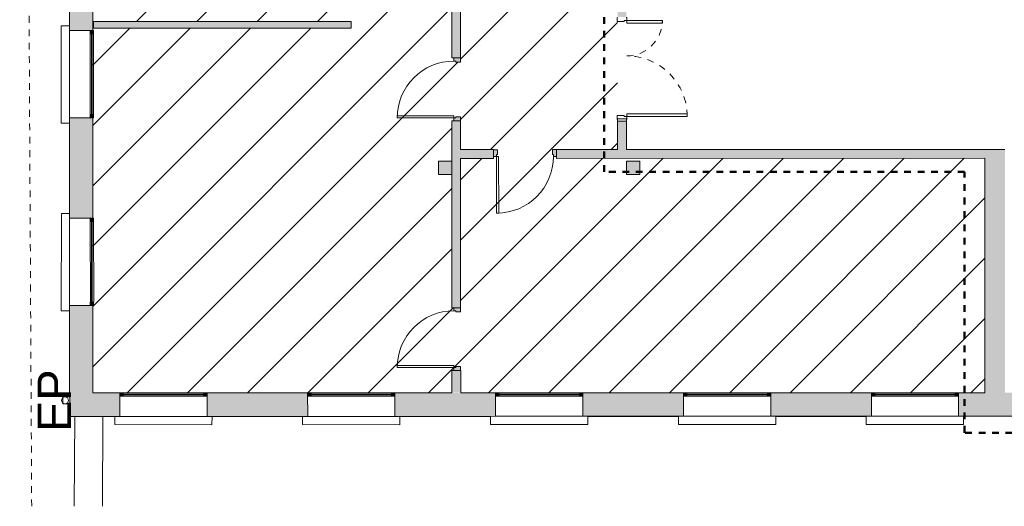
# Model space of a CAD drawing. Header units: metres. Extents: x 82 to 222, y -4 to 154.
# Tile 179 of 214: x 156 to 171, y 101 to 108. Entities that reach past the tile are written whole.
import ezdxf

# ---------------------------------------------------------------- set-up
doc = ezdxf.new("R2010")
doc.units = ezdxf.units.M
for name, pattern in [('Caché', [0.003, 0.002, -0.001]), ('Centre', [0.0125, 0.0025, -0.001875, 0.00625, -0.001875]), ('Tiret', [0.0025, 0.00125, -0.00125]), ('Tiret point point', [0.008125, 0.0025, -0.001875, 0, -0.001875, 0, -0.001875])]:
    doc.linetypes.add(name, pattern=pattern)
for name, color, linetype, lineweight in [('A-ANNO-NOTE', 7, 'Continuous', 20), ('A-DETL-GENF', 7, 'Continuous', 5), ('A-DOOR', 7, 'Continuous', 5), ('A-GENM', 7, 'Continuous', 5), ('A-GLAZ-CURT', 7, 'Continuous', 5), ('A-GLAZ-CWMG', 7, 'Continuous', 5), ('A-WALL', 7, 'Continuous', 5), ('C-TOPO', 7, 'Continuous', 5), ('P-SANR-FIXT', 7, 'Continuous', 5), ('S-COLS', 7, 'Continuous', 5)]:
    doc.layers.add(name, color=color, linetype=linetype, lineweight=lineweight)
for name, color, linetype, lineweight, true_color in [('A-DETL', 7, 'Continuous', 5, 0x00a600), ('A-DOOR-FRAM', 7, 'Continuous', 5, 0x2a2a2a), ('C-PROP-LINE', 1, 'Tiret point point', 20, 0xff0000)]:
    doc.layers.add(name, color=color, linetype=linetype, lineweight=lineweight, true_color=true_color)
doc.layers.add('A-WALL-PATT', color=7, linetype='Continuous', true_color=0x2a2a2a)
doc.styles.add('Arial', font='arial.ttf', dxfattribs={"height": 0.5})

# ---------------------------------------------------------------- blocks, each defined once
blk = doc.blocks.new('ART-Béton-Poteau rectangulaire - 20X20-3251590-DCE-Plan de reperage des murs- rez de rue-200 - Dépendante 1')
at = {"layer": 'S-COLS', "true_color": 0x2a2a2a}
blk.add_hatch(color=250, dxfattribs=at).paths.add_polyline_path([(-0.1, -0.1), (0.1, -0.1), (0.1, 0.1), (-0.1, 0.1), (-0.1, -0.058)])
at = {"layer": 'S-COLS', "lineweight": 20}
for p, q in [((0.1, 0.1), (-0.1, 0.1)), ((-0.1, 0.1), (-0.1, -0.1)), ((0.1, -0.1), (0.1, 0.1)), ((-0.1, -0.1), (0.1, -0.1))]:
    blk.add_line(p, q, dxfattribs=at)
blk = doc.blocks.new('Meneau rectangulaire - 50x50-3242118-DCE-Plan de reperage des murs- rez de rue-200 - Dépendante 1')
at = {"layer": 'A-GLAZ-CWMG', "true_color": 0x2a2a2a}
blk.add_hatch(color=250, dxfattribs=at).paths.add_polyline_path([(-0.05, -0.025), (0, -0.025), (0, 0.025), (-0.05, 0.025)])
at = {"layer": 'A-GLAZ-CWMG'}
for p, q in [((0, 0.025), (-0.05, 0.025)), ((-0.05, 0.025), (-0.05, -0.025)), ((0, -0.025), (0, 0.025)), ((-0.05, -0.025), (0, -0.025))]:
    blk.add_line(p, q, dxfattribs=at)
blk = doc.blocks.new('Panneau système - Vitré-3242119-DCE-Plan de reperage des murs- rez de rue-200 - Dépendante 1')
at = {"layer": 'A-GLAZ-CURT', "true_color": 0x2a2a2a}
blk.add_hatch(color=250, dxfattribs=at).paths.add_polyline_path([(0.6, 0.005), (-0.6, 0.005), (-0.6, -0.005), (0.6, -0.005)])
at = {"layer": 'A-GLAZ-CURT'}
for p, q in [((0.6, 0.005), (-0.6, 0.005)), ((-0.6, 0.005), (-0.6, -0.005)), ((0.6, -0.005), (0.6, 0.005)), ((-0.6, -0.005), (0.6, -0.005))]:
    blk.add_line(p, q, dxfattribs=at)
blk = doc.blocks.new('Meneau rectangulaire - 50x50-3242120-DCE-Plan de reperage des murs- rez de rue-200 - Dépendante 1')
at = {"layer": 'A-GLAZ-CWMG', "true_color": 0x2a2a2a}
blk.add_hatch(color=250, dxfattribs=at).paths.add_polyline_path([(0, -0.025), (-0.05, -0.025), (-0.05, 0.025), (0, 0.025)])
at = {"layer": 'A-GLAZ-CWMG'}
for p, q in [((-0.05, 0.025), (0, 0.025)), ((-0.05, -0.025), (-0.05, 0.025)), ((0, 0.025), (0, -0.025)), ((0, -0.025), (-0.05, -0.025))]:
    blk.add_line(p, q, dxfattribs=at)
blk = doc.blocks.new('Meneau rectangulaire - 50x50-3242115-DCE-Plan de reperage des murs- rez de rue-200 - Dépendante 1')
at = {"layer": 'A-GLAZ-CWMG'}
for p, q in [((148.123, 102.789), (149.323, 102.79)), ((149.323, 102.74), (148.123, 102.739))]:
    blk.add_line(p, q, dxfattribs=at)
blk = doc.blocks.new('OMD_Porte 1V tunnel - 80x204-5423498-DCE-Plan de reperage des murs- rez de rue-200 - Dépendante 1')
at = {"layer": 'A-DOOR', "true_color": 0x2a2a2a}
h = blk.add_hatch(color=250, dxfattribs=at)
h.paths.add_polyline_path([(-0.518, -0.035), (-0.473, -0.035), (-0.473, -0.005), (-0.458, -0.005), (-0.458, 0.065), (-0.518, 0.065), (-0.518, -0.005)])
h.paths.add_polyline_path([(0.372, -0.035), (0.417, -0.035), (0.417, 0.065), (0.357, 0.065), (0.357, -0.005), (0.372, -0.005), (0.372, -0.035)])
at = {"layer": 'A-DOOR'}
for p, q in [((-0.458, 0.065), (-0.518, 0.065)), ((-0.458, -0.005), (-0.458, 0.065)), ((0.417, 0.065), (0.357, 0.065)), ((0.357, 0.065), (0.357, -0.005)), ((-0.518, -0.035), (-0.473, -0.035)), ((-0.473, -0.035), (-0.473, -0.005)), ((-0.473, -0.005), (-0.458, -0.005)), ((-0.443, -0.035), (-0.473, -0.035)), ((-0.473, -0.035), (-0.473, -0.88)), ((-0.473, -0.035), (-0.443, -0.035)), ((-0.443, -0.88), (-0.443, -0.035)), ((0.357, -0.005), (0.372, -0.005)), ((0.372, -0.005), (0.372, -0.035)), ((0.372, -0.035), (0.417, -0.035)), ((-0.443, -0.88), (-0.473, -0.88))]:
    blk.add_line(p, q, dxfattribs=at)
blk.add_arc((-0.473, -0.035), 0.845, 270, 360, dxfattribs=at)
blk = doc.blocks.new('OMD_Porte 1V tunnel - 80x204-5423494-DCE-Plan de reperage des murs- rez de rue-200 - Dépendante 1')
at = {"layer": 'A-DOOR', "true_color": 0x2a2a2a}
h = blk.add_hatch(color=250, dxfattribs=at)
h.paths.add_polyline_path([(-0.518, 0.035), (-0.518, -0.065), (-0.458, -0.065), (-0.458, 0.005), (-0.473, 0.005), (-0.473, 0.035), (-0.517, 0.035)])
h.paths.add_polyline_path([(0.357, 0.005), (0.357, -0.065), (0.417, -0.065), (0.417, 0.035), (0.372, 0.035), (0.372, 0.005), (0.358, 0.005)])
at = {"layer": 'A-DOOR'}
for p, q in [((-0.473, 0.035), (-0.473, 0.88)), ((-0.443, 0.88), (-0.473, 0.88)), ((-0.443, 0.88), (-0.443, 0.035)), ((-0.518, 0.035), (-0.473, 0.035)), ((-0.443, 0.035), (-0.473, 0.035)), ((-0.473, 0.035), (-0.443, 0.035)), ((-0.473, 0.035), (-0.473, 0.005)), ((-0.473, 0.005), (-0.458, 0.005)), ((-0.458, 0.005), (-0.458, -0.065)), ((0.357, 0.005), (0.372, 0.005)), ((0.357, -0.065), (0.357, 0.005)), ((0.372, 0.005), (0.372, 0.035)), ((0.372, 0.035), (0.417, 0.035)), ((-0.458, -0.065), (-0.518, -0.065)), ((0.417, -0.065), (0.357, -0.065))]:
    blk.add_line(p, q, dxfattribs=at)
blk.add_arc((-0.473, 0.035), 0.845, 0, 90, dxfattribs=at)
blk = doc.blocks.new('appui fenetre - appui fenetre-3309576-DCE-Plan de reperage des murs- rez de rue-200 - Dépendante 1')
at = {"layer": 'A-GENM'}
for p, q in [((147.67, 8.553), (146.667, 7.507)), ((147.758, 8.469), (147.67, 8.553)), ((146.812, 7.479), (147.711, 8.417)), ((146.667, 7.507), (146.756, 7.421)), ((145.739, 6.533), (144.735, 5.487)), ((145.827, 6.449), (145.739, 6.533)), ((144.88, 5.459), (145.779, 6.397)), ((144.735, 5.487), (144.824, 5.401)), ((144.225, 3.8), (144.141, 3.712)), ((144.141, 3.712), (145.187, 2.708)), ((145.273, 2.797), (144.28, 3.749)), ((145.187, 2.708), (145.273, 2.797)), ((146.249, 1.866), (146.164, 1.777)), ((146.164, 1.777), (147.211, 0.774)), ((147.297, 0.863), (146.304, 1.814)), ((147.211, 0.774), (147.297, 0.863)), ((148.274, -0.07), (148.189, -0.158)), ((149.321, -1.072), (148.329, -0.121)), ((148.189, -0.158), (149.236, -1.161)), ((149.236, -1.161), (149.321, -1.072)), ((150.298, -2.004), (150.213, -2.093)), ((150.213, -2.093), (151.26, -3.096)), ((151.345, -3.007), (150.353, -2.056)), ((151.26, -3.096), (151.345, -3.007)), ((152.322, -3.939), (152.237, -4.028)), ((152.237, -4.028), (153.284, -5.031)), ((153.369, -4.942), (152.377, -3.99)), ((153.284, -5.031), (153.369, -4.942))]:
    blk.add_line(p, q, dxfattribs=at)
blk = doc.blocks.new('Tierce _R_ - 1_43m x 2_04m-3779965-DCE-Plan de reperage des murs- rez de rue-200 - Dépendante 1')
at = {"layer": 'A-DOOR'}
for p, q in [((-0.715, -0.073), (-0.675, -0.073)), ((-0.715, -0.973), (-0.715, -0.073)), ((-0.675, -0.073), (-0.675, -0.973)), ((0.715, -0.073), (0.675, -0.073)), ((0.675, -0.073), (0.675, -0.603)), ((0.715, -0.603), (0.715, -0.073)), ((0.675, -0.603), (0.715, -0.603)), ((-0.675, -0.973), (-0.715, -0.973))]:
    blk.add_line(p, q, dxfattribs=at)
at = {"layer": 'A-DOOR', "linetype": 'Tiret'}
for centre, radius, start, end in [((-0.715, -0.073), 0.9, 270, 0), ((0.715, -0.073), 0.53, 180, 270)]:
    blk.add_arc(centre, radius, start, end, dxfattribs=at)
at = {"layer": 'A-DOOR-FRAM', "color": 7}
for p, q in [((-0.7, 0.073), (-0.76, 0.073)), ((-0.76, 0.073), (-0.76, 0.065)), ((-0.7, -0.033), (-0.7, 0.073)), ((0.76, 0.073), (0.7, 0.073)), ((0.7, 0.073), (0.7, -0.033)), ((0.76, 0.065), (0.76, 0.073)), ((-0.76, -0.065), (-0.76, -0.073)), ((-0.76, -0.073), (-0.715, -0.073)), ((-0.715, -0.073), (-0.715, -0.033)), ((-0.715, -0.033), (-0.7, -0.033)), ((0.7, -0.033), (0.715, -0.033)), ((0.715, -0.033), (0.715, -0.073)), ((0.715, -0.073), (0.76, -0.073)), ((0.76, -0.073), (0.76, -0.065))]:
    blk.add_line(p, q, dxfattribs=at)
blk = doc.blocks.new('Gouttière avec dauphin - Gouttière avec dauphin 13_2-4851836-DCE-Plan de reperage des murs- rez de rue-200 - Dépendante 1')
at = {"layer": 'P-SANR-FIXT', "linetype": 'Caché'}
for p, q in [((-0.05, -0.03), (-0.05, 0.07)), ((-0.05, 0.07), (0.05, 0.07)), ((0.05, 0.07), (0.05, -0.03)), ((0.05, -0.03), (-0.05, -0.03))]:
    blk.add_line(p, q, dxfattribs=at)
at = {"layer": 'P-SANR-FIXT'}
blk.add_circle((0, 0), 0.05, dxfattribs=at)
blk = doc.blocks.new('Family - ___-4711813-DCE-Plan de reperage des murs- rez de rue-200 - Dépendante 1')
at = {"layer": 'C-PROP-LINE'}
blk.add_line((142.407, 3.688), (165.626, 28.226), dxfattribs=at)
blk = doc.blocks.new('Family - ___-5203964-DCE-Plan de reperage des murs- rez de rue-200 - Dépendante 1')
at = {"layer": 'C-PROP-LINE'}
blk.add_line((142.407, 3.688), (165.626, 28.226), dxfattribs=at)

msp = doc.modelspace()

# ---------------------------------------------------------------- hatches: boundary and pattern name
at = {"layer": 'A-DETL-GENF', "true_color": 0x808080}
h = msp.add_hatch(dxfattribs=at)
h.set_pattern_fill('FP_14', color=8, style=0, pattern_type=2)
h.set_pattern_definition([(45, (-9.11556, 107.194), (-0.4490128, 0.4490128), [])])
h.paths.add_polyline_path([(162.888, 124.55), (162.887, 124.55), (162.887, 124.565), (162.857, 124.565), (162.857, 124.61), (162.827, 124.61), (162.827, 125.58), (162.627, 125.579), (162.627, 125.664), (158.795, 125.664), (158.795, 125.694), (158.75, 125.694), (158.75, 125.724), (158.735, 125.724), (158.735, 125.794), (162.627, 125.794), (162.627, 125.879), (162.827, 125.88), (162.827, 126.475), (162.857, 126.475), (162.857, 126.52), (162.887, 126.52), (162.887, 126.535), (162.957, 126.535), (162.957, 124.55)])
h.paths.add_polyline_path([(157.484, 102.778), (162.833, 102.781), (162.833, 103.112), (162.863, 103.112), (162.863, 103.157), (162.893, 103.157), (162.893, 103.172), (162.963, 103.172), (162.963, 102.782), (170.773, 102.786), (170.772, 106.271), (164.389, 106.27), (164.389, 106.3), (164.344, 106.3), (164.344, 106.33), (164.329, 106.33), (164.329, 106.4), (165.302, 106.4), (165.3, 112.87), (165.33, 112.87), (165.33, 112.915), (165.36, 112.915), (165.36, 112.93), (165.43, 112.93), (165.431, 111.855), (165.63, 111.855), (165.631, 111.795), (170.771, 111.796), (170.767, 131.266), (165.626, 131.265), (165.626, 131.23), (165.426, 131.23), (165.427, 128.4), (165.397, 128.4), (165.397, 128.355), (165.367, 128.355), (165.367, 128.34), (165.297, 128.34), (165.296, 131.265), (162.956, 131.265), (162.956, 129.85), (162.886, 129.85), (162.886, 129.865), (162.856, 129.865), (162.856, 129.91), (162.826, 129.91), (162.825, 131.23), (162.626, 131.229), (162.626, 131.429), (162.826, 131.43), (162.825, 133.45), (162.205, 133.449), (162.205, 134.624), (157.484, 134.629), (157.484, 133.374), (157.487, 133.374), (157.487, 133.324), (157.484, 133.324), (157.484, 132.125), (157.487, 132.125), (157.487, 132.075), (157.484, 132.075), (157.484, 130.574), (157.488, 130.574), (157.488, 130.524), (157.484, 130.524), (157.484, 129.325), (157.488, 129.325), (157.488, 129.275), (157.484, 129.275), (157.484, 128.593), (157.919, 128.593), (157.919, 128.523), (157.904, 128.523), (157.904, 128.493), (157.859, 128.493), (157.859, 128.463), (157.484, 128.463), (157.484, 127.774), (157.489, 127.774), (157.489, 127.724), (157.484, 127.724), (157.484, 126.525), (157.489, 126.525), (157.489, 126.475), (157.484, 126.475), (157.484, 125.793), (157.92, 125.793), (157.92, 125.723), (157.905, 125.723), (157.905, 125.693), (157.86, 125.693), (157.86, 125.663), (157.484, 125.663), (157.484, 124.974), (157.489, 124.974), (157.489, 124.924), (157.484, 124.924), (157.484, 123.725), (157.489, 123.725), (157.489, 123.675), (157.484, 123.675), (157.484, 122.793), (162.628, 122.795), (162.628, 123.079), (162.828, 123.08), (162.828, 123.675), (162.858, 123.675), (162.858, 123.72), (162.888, 123.72), (162.888, 123.735), (162.958, 123.735), (162.957, 122.665), (157.484, 122.663), (157.484, 122.278), (157.788, 122.278), (157.789, 117.978), (157.484, 117.978), (157.484, 117.478), (158.129, 117.478), (158.129, 117.178), (157.484, 117.178), (157.484, 116.574), (157.491, 116.574), (157.491, 116.524), (157.484, 116.524), (157.484, 115.325), (157.491, 115.325), (157.49, 115.275), (157.484, 115.275), (157.484, 113.774), (157.492, 113.774), (157.492, 113.724), (157.484, 113.724), (157.484, 112.525), (157.492, 112.525), (157.492, 112.475), (157.484, 112.475), (157.484, 110.974), (157.493, 110.974), (157.493, 110.924), (157.484, 110.924), (157.484, 109.725), (157.493, 109.725), (157.491, 109.675), (157.484, 109.675), (157.484, 108.174), (157.493, 108.174), (157.493, 108.124), (157.484, 108.124), (157.484, 106.925), (157.493, 106.925), (157.493, 106.875), (157.484, 106.875), (157.484, 105.379), (157.494, 105.379), (157.494, 105.329), (157.484, 105.329), (157.484, 104.13), (157.494, 104.13), (157.494, 104.08), (157.484, 104.08), (157.484, 102.778)])
h.paths.add_polyline_path([(198.088, 122.133), (198.088, 122.133), (198.088, 122.148), (198.058, 122.148), (198.058, 122.193), (198.028, 122.193), (198.028, 122.615), (192.649, 122.614), (192.649, 116.857), (198.059, 116.858), (198.059, 119.988), (197.829, 119.988), (197.828, 120.288), (198.028, 120.288), (198.028, 120.643), (198.058, 120.643), (198.059, 120.688), (198.088, 120.688)])
h.paths.add_polyline_path([(192.496, 102.787), (200.683, 102.789), (200.682, 103.991), (200.712, 103.991), (200.712, 104.006), (200.782, 104.006), (200.783, 102.789), (205.983, 102.79), (205.982, 104.09), (205.978, 104.09), (205.978, 105.39), (205.982, 105.39), (205.981, 106.89), (205.977, 106.89), (205.977, 108.19), (205.981, 108.19), (205.981, 109.69), (205.977, 109.69), (205.976, 110.99), (205.981, 110.99), (205.98, 112.49), (205.976, 112.49), (205.976, 113.79), (205.98, 113.79), (205.979, 115.29), (205.975, 115.29), (205.975, 116.59), (205.979, 116.59), (205.979, 118.09), (205.975, 118.09), (205.975, 118.14), (205.979, 118.14), (205.978, 119.34), (205.974, 119.34), (205.974, 119.39), (205.979, 119.39), (205.978, 120.89), (205.974, 120.89), (205.974, 122.19), (205.978, 122.19), (205.978, 122.89), (200.328, 122.888), (200.328, 121.888), (200.778, 121.889), (200.778, 121.181), (200.748, 121.181), (200.748, 121.166), (200.678, 121.166), (200.678, 121.788), (200.228, 121.788), (200.228, 124.088), (200.678, 124.088), (200.678, 124.681), (200.747, 124.681), (200.747, 124.666), (200.777, 124.666), (200.778, 123.989), (200.328, 123.988), (200.328, 122.988), (205.978, 122.99), (205.977, 123.69), (205.973, 123.69), (205.973, 124.99), (205.977, 124.99), (205.977, 125.79), (200.827, 125.789), (200.827, 125.589), (200.777, 125.588), (200.777, 125.511), (200.747, 125.511), (200.747, 125.496), (200.677, 125.496), (200.677, 125.588), (200.497, 125.588), (200.497, 128.473), (200.037, 128.473), (200.037, 128.543), (200.052, 128.543), (200.052, 128.573), (200.097, 128.573), (200.097, 128.603), (200.497, 128.603), (200.497, 131.423), (200.526, 131.423), (200.526, 131.468), (200.556, 131.468), (200.556, 131.483), (200.626, 131.483), (200.627, 131.438), (200.826, 131.439), (200.826, 131.239), (200.626, 131.238), (200.627, 125.888), (205.977, 125.89), (205.977, 126.399), (205.782, 126.399), (205.782, 132.055), (205.811, 132.055), (205.811, 132.07), (205.881, 132.07), (205.881, 132.01), (206.081, 132.01), (206.082, 126.803), (207.151, 126.801), (207.151, 135.593), (206.08, 135.593), (206.08, 133.56), (205.881, 133.56), (205.881, 133.5), (205.811, 133.5), (205.811, 133.515), (205.781, 133.515), (205.78, 134.655), (205.724, 134.655), (205.724, 134.644), (204.675, 134.644), (204.675, 134.594), (204.615, 134.594), (204.615, 134.599), (204.655, 134.599), (204.655, 134.639), (204.615, 134.639), (204.615, 134.644), (204.625, 134.644), (204.625, 134.654), (201.005, 134.654), (201.005, 134.644), (201.015, 134.644), (201.015, 134.639), (200.975, 134.637), (200.975, 134.599), (201.015, 134.599), (201.015, 134.594), (200.955, 134.594), (200.955, 134.644), (200.625, 134.644), (200.625, 132.913), (200.556, 132.913), (200.556, 132.928), (200.526, 132.928), (200.525, 132.973), (200.495, 132.973), (200.495, 133.821), (199.649, 132.978), (198.665, 131.993), (198.667, 131.991), (198.156, 131.48), (198.156, 129.545), (198.086, 129.545), (198.086, 129.56), (198.056, 129.56), (198.056, 129.605), (198.026, 129.605), (198.026, 129.603), (197.834, 129.603), (197.834, 129.673), (197.849, 129.673), (197.849, 129.703), (197.894, 129.703), (197.894, 129.673), (198.026, 129.673), (198.026, 131.238), (197.826, 131.238), (197.826, 131.267), (196.626, 131.268), (196.626, 130.573), (196.576, 130.573), (196.576, 131.268), (195.876, 131.268), (195.876, 130.35), (195.806, 130.35), (195.806, 130.365), (195.776, 130.365), (195.776, 130.41), (195.806, 130.41), (195.806, 131.269), (195.006, 131.269), (195.006, 129.672), (195.806, 129.672), (195.806, 129.675), (195.776, 129.675), (195.776, 129.72), (195.806, 129.72), (195.806, 129.735), (195.876, 129.735), (195.876, 129.672), (196.959, 129.673), (196.959, 129.703), (197.004, 129.703), (197.004, 129.673), (197.019, 129.673), (197.019, 129.603), (195.006, 129.602), (195.006, 129.485), (194.936, 129.485), (194.936, 129.5), (194.906, 129.5), (194.906, 129.545), (194.936, 129.545), (194.936, 129.602), (194.066, 129.602), (194.066, 129.734), (194.136, 129.734), (194.136, 129.719), (194.166, 129.719), (194.166, 129.674), (194.136, 129.672), (194.136, 129.672), (194.936, 129.672), (194.936, 131.269), (194.136, 131.27), (194.136, 130.409), (194.166, 130.409), (194.166, 130.364), (194.136, 130.364), (194.136, 130.349), (194.066, 130.349), (194.066, 131.27), (192.652, 131.272), (192.652, 128.602), (194.937, 128.602), (194.937, 128.61), (194.907, 128.61), (194.907, 128.655), (194.937, 128.655), (194.937, 128.67), (195.007, 128.67), (195.007, 128.602), (198.027, 128.603), (198.027, 128.67), (198.057, 128.67), (198.057, 128.715), (198.086, 128.715), (198.086, 128.73), (198.156, 128.73), (198.157, 128.603), (198.547, 128.603), (198.547, 128.573), (198.592, 128.573), (198.592, 128.543), (198.607, 128.543), (198.607, 128.473), (198.157, 128.473), (198.157, 128.413), (198.087, 128.413), (198.087, 128.428), (198.057, 128.428), (198.057, 128.473), (192.651, 128.472), (192.651, 122.714), (198.028, 122.715), (198.028, 123.093), (198.058, 123.093), (198.058, 123.138), (198.088, 123.138), (198.088, 123.153), (198.158, 123.153), (198.158, 122.133), (198.088, 122.133), (198.088, 120.703), (198.158, 120.703), (198.159, 116.758), (192.648, 116.757), (192.649, 115.414), (192.657, 113.572), (193.285, 113.572), (193.286, 111.772), (193.486, 111.772), (193.486, 111.672), (192.665, 111.672), (192.68, 107.802), (192.738, 107.802), (194.087, 109.002), (197.831, 109.003), (197.832, 109.038), (198.031, 109.038), (198.031, 108.838), (197.831, 108.838), (197.832, 106.238), (198.032, 106.238), (198.032, 106.138), (200.632, 106.138), (200.632, 106.238), (200.832, 106.239), (200.832, 106.139), (205.972, 106.14), (205.972, 106.04), (200.782, 106.038), (200.782, 104.821), (200.712, 104.821), (200.712, 104.836), (200.682, 104.836), (200.682, 106.038), (198.032, 106.038), (198.032, 105.623), (197.932, 105.623), (197.932, 106.038), (197.832, 106.038), (197.832, 106.073), (192.5, 106.071), (192.499, 105.246), (192.391, 105.246), (192.391, 103.697), (192.497, 103.696), (192.496, 102.787)])
h.paths.add_polyline_path([(162.892, 103.987), (162.892, 104.002), (162.862, 104.002), (162.862, 104.047), (162.832, 104.047), (162.832, 106.03), (162.632, 106.029), (162.632, 106.229), (162.832, 106.23), (162.832, 106.83), (162.862, 106.83), (162.862, 106.875), (162.892, 106.875), (162.892, 106.89), (162.962, 106.89), (162.962, 106.4), (163.514, 106.4), (163.514, 106.33), (163.499, 106.33), (163.499, 106.3), (163.454, 106.3), (163.454, 106.27), (162.962, 106.27), (162.962, 103.987)])
h.paths.add_polyline_path([(205.978, 104.14), (205.982, 104.14), (205.982, 105.34), (205.978, 105.34)])
h.paths.add_polyline_path([(165.432, 106.03), (165.432, 106.03), (165.432, 106.23), (165.632, 106.23), (165.632, 106.03)])
h.paths.add_polyline_path([(192.391, 106.202), (197.702, 106.203), (197.701, 108.873), (194.091, 108.872), (192.776, 107.702), (192.391, 107.701), (192.391, 106.203)])
h.paths.add_polyline_path([(205.977, 106.94), (205.982, 106.94), (205.981, 108.14), (205.977, 108.14), (205.977, 106.94)])
h.paths.add_polyline_path([(193.702, 107.452), (193.701, 107.622), (196.501, 107.622), (196.502, 107.452), (193.978, 107.452)])
h.paths.add_polyline_path([(162.89, 116.56), (162.889, 116.56), (162.889, 116.575), (162.859, 116.575), (162.859, 116.62), (162.829, 116.62), (162.829, 117.18), (162.129, 117.18), (162.129, 117.379), (158.13, 117.378), (158.13, 117.478), (162.959, 117.48), (162.959, 116.56)])
h.paths.add_polyline_path([(162.89, 113.305), (162.89, 113.305), (162.89, 113.32), (162.86, 113.32), (162.86, 113.365), (162.83, 113.365), (162.83, 114.465), (162.782, 114.465), (162.782, 114.495), (162.767, 114.495), (162.767, 114.565), (162.83, 114.565), (162.83, 115.685), (162.86, 115.685), (162.86, 115.73), (162.89, 115.73), (162.89, 115.745), (162.96, 115.745), (162.96, 113.305)])
h.paths.add_polyline_path([(162.891, 107.705), (162.891, 107.72), (162.861, 107.72), (162.861, 107.765), (162.831, 107.765), (162.83, 111.605), (162.631, 111.604), (162.63, 111.854), (162.83, 111.855), (162.83, 112.43), (162.86, 112.43), (162.86, 112.475), (162.89, 112.475), (162.89, 112.49), (162.96, 112.49), (162.961, 107.705)])
h.paths.add_polyline_path([(157.491, 108.208), (157.491, 108.308), (161.331, 108.309), (161.331, 108.209), (157.593, 108.208)])
h.paths.add_polyline_path([(200.631, 108.838), (200.631, 108.838), (200.631, 109.038), (200.831, 109.039), (200.831, 108.839), (200.764, 108.838)])
h.paths.add_polyline_path([(198.081, 108.938), (198.081, 111.673), (198.031, 111.673), (198.03, 114.413), (197.83, 114.413), (197.83, 114.538), (195.93, 114.537), (195.931, 111.672), (194.986, 111.672), (194.986, 111.772), (195.781, 111.772), (195.78, 114.687), (198.18, 114.688), (198.181, 111.118), (198.673, 111.118), (198.673, 111.048), (198.658, 111.048), (198.658, 111.018), (198.181, 111.018), (198.181, 108.938)])
h.paths.add_polyline_path([(205.977, 109.74), (205.981, 109.74), (205.98, 110.94), (205.977, 110.94), (205.977, 109.74)])
h.paths.add_polyline_path([(199.503, 111.018), (199.503, 111.048), (199.488, 111.048), (199.488, 111.118), (200.231, 111.118), (200.231, 112.826), (200.3, 112.826), (200.3, 112.811), (200.33, 112.811), (200.331, 111.118), (205.971, 111.118), (205.971, 111.02), (199.548, 111.018)])
h.paths.add_polyline_path([(192.664, 111.772), (193.236, 111.772), (193.236, 111.822), (193.245, 111.822), (193.245, 112.522), (193.235, 112.522), (193.235, 112.572), (192.661, 112.572), (192.664, 111.873)])
h.paths.add_polyline_path([(205.976, 112.54), (205.98, 112.54), (205.98, 113.74), (205.976, 113.74)])
h.paths.add_polyline_path([(192.661, 112.672), (193.235, 112.672), (193.235, 112.722), (193.245, 112.722), (193.245, 113.422), (193.235, 113.422), (193.235, 113.472), (192.657, 113.472), (192.661, 112.672)])
h.paths.add_polyline_path([(200.3, 112.826), (200.3, 113.641), (200.23, 113.641), (200.23, 114.573), (200.63, 114.575), (200.63, 114.663), (200.68, 114.664), (200.68, 114.726), (200.75, 114.726), (200.75, 114.711), (200.78, 114.711), (200.78, 114.664), (200.83, 114.664), (200.83, 114.574), (205.97, 114.575), (205.97, 114.475), (200.83, 114.473), (200.83, 114.414), (200.63, 114.413), (200.63, 114.473), (200.33, 114.473), (200.33, 113.656), (200.3, 113.656)])
h.paths.add_polyline_path([(166.42, 113.045), (166.42, 113.215), (168.654, 113.216), (168.654, 113.213), (168.666, 113.213), (168.666, 113.216), (169.27, 113.216), (169.27, 113.046), (166.435, 113.045)])
h.paths.add_polyline_path([(165.36, 114.36), (165.36, 114.375), (165.33, 114.375), (165.33, 114.42), (165.3, 114.42), (165.3, 115.778), (165.37, 115.778), (165.37, 115.763), (165.4, 115.763), (165.4, 115.718), (165.43, 115.718), (165.43, 114.63), (165.63, 114.63), (165.63, 114.595), (167.58, 114.596), (167.58, 114.896), (169.39, 114.896), (169.39, 114.596), (170.77, 114.596), (170.77, 114.466), (165.63, 114.465), (165.63, 114.43), (165.43, 114.43), (165.429, 114.36)])
h.paths.add_polyline_path([(157.49, 114.463), (157.49, 114.563), (161.952, 114.564), (161.952, 114.494), (161.937, 114.494), (161.937, 114.464), (157.719, 114.463)])
h.paths.add_polyline_path([(167.63, 114.596), (169.34, 114.596), (169.34, 114.846), (167.63, 114.846), (167.63, 114.596)])
h.paths.add_polyline_path([(200.75, 114.726), (200.75, 115.541), (200.68, 115.541), (200.679, 116.163), (200.229, 116.163), (200.229, 118.488), (200.679, 118.488), (200.679, 119.111), (200.749, 119.111), (200.749, 119.096), (200.779, 119.096), (200.779, 118.389), (200.329, 118.388), (200.329, 117.388), (205.969, 117.39), (205.969, 117.29), (200.329, 117.288), (200.33, 116.263), (200.779, 116.264), (200.78, 115.556), (200.75, 115.556)])
h.paths.add_polyline_path([(205.975, 115.34), (205.98, 115.34), (205.979, 116.54), (205.975, 116.54), (205.975, 115.34)])
h.paths.add_polyline_path([(165.369, 115.778), (165.369, 116.593), (165.299, 116.593), (165.298, 123.658), (165.368, 123.658), (165.368, 123.643), (165.398, 123.643), (165.398, 123.598), (165.428, 123.598), (165.429, 123.08), (165.628, 123.08), (165.628, 122.78), (165.428, 122.78), (165.429, 117.48), (165.629, 117.48), (165.629, 117.18), (165.429, 117.18), (165.429, 116.653), (165.399, 116.653), (165.399, 116.608), (165.369, 116.608)])
h.paths.add_polyline_path([(200.679, 119.926), (200.679, 119.926), (200.679, 119.988), (200.629, 119.988), (200.628, 120.288), (200.678, 120.289), (200.679, 120.351), (200.748, 120.351), (200.748, 120.336), (200.778, 120.336), (200.779, 120.289), (200.828, 120.289), (200.829, 120.189), (205.969, 120.19), (205.969, 120.09), (200.829, 120.089), (200.829, 119.989), (200.779, 119.988), (200.778, 119.941), (200.749, 119.941), (200.749, 119.926), (200.679, 119.926)])
h.paths.add_polyline_path([(205.974, 120.94), (205.978, 120.94), (205.978, 122.14), (205.974, 122.14), (205.974, 120.94)])
h.paths.add_polyline_path([(205.973, 123.74), (205.978, 123.74), (205.977, 124.94), (205.973, 124.94), (205.973, 123.74)])
h.paths.add_polyline_path([(198.088, 123.968), (198.088, 123.983), (198.058, 123.983), (198.058, 124.028), (198.028, 124.028), (198.027, 125.588), (197.827, 125.588), (197.827, 125.888), (198.027, 125.888), (198.027, 126.923), (198.057, 126.923), (198.057, 126.968), (198.087, 126.968), (198.087, 126.983), (198.157, 126.983), (198.158, 123.968)])
h.paths.add_polyline_path([(165.298, 124.473), (165.298, 124.473), (165.297, 126.51), (165.367, 126.51), (165.367, 126.495), (165.397, 126.495), (165.397, 126.45), (165.427, 126.45), (165.427, 125.88), (165.627, 125.88), (165.627, 125.58), (165.427, 125.58), (165.427, 124.533), (165.397, 124.533), (165.397, 124.488), (165.368, 124.488), (165.368, 124.473), (165.298, 124.473)])
h.paths.add_polyline_path([(162.887, 127.35), (162.887, 127.365), (162.857, 127.365), (162.857, 127.41), (162.827, 127.41), (162.827, 128.465), (158.794, 128.464), (158.794, 128.494), (158.749, 128.494), (158.749, 128.524), (158.734, 128.524), (158.734, 128.594), (162.827, 128.595), (162.827, 128.975), (162.856, 128.975), (162.856, 129.02), (162.886, 129.02), (162.886, 129.035), (162.956, 129.035), (162.957, 127.35)])
h.paths.add_polyline_path([(205.496, 131.24), (205.496, 131.24), (205.496, 131.44), (205.696, 131.44), (205.696, 131.24)])
h.paths.add_polyline_path([(162.275, 133.519), (162.825, 133.52), (162.825, 134.623), (162.275, 134.623), (162.275, 133.52)])
at = {"layer": 'A-WALL-PATT'}
h = msp.add_hatch(color=256, dxfattribs=at)
h.paths.add_polyline_path([(157.134, 102.778), (157.484, 102.778), (157.484, 104.08), (157.134, 104.08), (157.134, 102.778)])
h.paths.add_polyline_path([(157.484, 105.379), (157.484, 106.875), (157.134, 106.875), (157.134, 105.379)])
h.paths.add_polyline_path([(157.134, 108.174), (157.484, 108.174), (157.484, 109.675), (157.134, 109.675)])
h.paths.add_polyline_path([(157.484, 110.974), (157.484, 112.475), (157.134, 112.475), (157.134, 110.974)])
h.paths.add_polyline_path([(157.134, 113.774), (157.484, 113.774), (157.484, 115.275), (157.134, 115.275), (157.134, 114.029)])
h.paths.add_polyline_path([(157.134, 116.574), (157.484, 116.574), (157.484, 117.178), (157.429, 117.178), (157.429, 117.478), (157.484, 117.478), (157.484, 118.078), (157.134, 118.078), (157.134, 117.978)])
h.paths.add_polyline_path([(157.484, 122.178), (157.484, 123.675), (157.134, 123.675), (157.134, 122.178)])
h.paths.add_polyline_path([(157.134, 124.974), (157.484, 124.974), (157.484, 126.475), (157.134, 126.475), (157.134, 125.663)])
h.paths.add_polyline_path([(157.134, 127.774), (157.484, 127.774), (157.484, 129.275), (157.134, 129.275), (157.134, 128.463)])
h.paths.add_polyline_path([(157.134, 130.574), (157.484, 130.574), (157.484, 132.075), (157.134, 132.075), (157.134, 131.28)])
h.paths.add_polyline_path([(157.134, 133.374), (157.484, 133.374), (157.484, 134.929), (157.134, 134.929), (157.134, 134.713), (157.137, 134.713), (157.137, 134.613), (157.134, 134.613), (157.134, 133.437)])
h = msp.add_hatch(color=256, dxfattribs=at)
h.paths.add_polyline_path([(162.833, 102.78), (162.963, 102.78), (162.963, 103.112), (162.833, 103.112)])
h.paths.add_polyline_path([(162.832, 104.047), (162.962, 104.047), (162.962, 106.83), (162.832, 106.83), (162.832, 105.403)])
h.paths.add_polyline_path([(162.831, 107.765), (162.961, 107.765), (162.96, 112.43), (162.83, 112.43), (162.831, 107.765)])
h.paths.add_polyline_path([(162.83, 113.365), (162.96, 113.365), (162.96, 115.685), (162.83, 115.685), (162.83, 113.365)])
h.paths.add_polyline_path([(162.829, 116.62), (162.959, 116.62), (162.959, 117.48), (162.829, 117.48), (162.829, 117.18)])
h.paths.add_polyline_path([(162.958, 122.665), (162.958, 123.675), (162.828, 123.675), (162.828, 122.665), (162.958, 122.665)])
h.paths.add_polyline_path([(162.957, 126.475), (162.957, 126.475), (162.827, 126.475)])
h.paths.add_polyline_path([(162.827, 124.61), (162.957, 124.61), (162.957, 126.475), (162.827, 126.475), (162.827, 124.61)])
h.paths.add_polyline_path([(162.956, 127.41), (162.957, 127.41), (162.956, 128.975), (162.826, 128.975), (162.827, 127.41)])
h.paths.add_polyline_path([(162.826, 129.91), (162.956, 129.91), (162.955, 134.623), (162.825, 134.623), (162.826, 131.23)])
h = msp.add_hatch(color=256, dxfattribs=at)
h.paths.add_polyline_path([(165.302, 106.4), (165.432, 106.4), (165.432, 106.825), (165.302, 106.825)])
h.paths.add_polyline_path([(165.301, 108.375), (165.431, 108.375), (165.43, 112.87), (165.3, 112.87), (165.301, 108.865)])
h.paths.add_polyline_path([(165.3, 114.42), (165.43, 114.42), (165.43, 115.718), (165.3, 115.718)])
h.paths.add_polyline_path([(165.299, 116.653), (165.429, 116.653), (165.428, 123.598), (165.298, 123.598), (165.299, 116.653)])
h.paths.add_polyline_path([(165.297, 124.533), (165.427, 124.533), (165.427, 126.45), (165.297, 126.45), (165.297, 124.533)])
h.paths.add_polyline_path([(165.297, 128.4), (165.427, 128.4), (165.426, 131.395), (165.296, 131.395), (165.297, 128.4)])
at = {"layer": 'A-WALL-PATT', "lineweight": 5}
for points in [[(157.491, 108.208), (161.331, 108.209), (161.331, 108.309), (157.491, 108.308)], [(170.773, 102.781), (171.073, 102.781), (171.072, 106.271), (170.772, 106.271), (170.773, 103.247)]]:
    msp.add_hatch(color=256, dxfattribs=at).paths.add_polyline_path(points)
h = msp.add_hatch(color=256, dxfattribs=at)
h.paths.add_polyline_path([(162.962, 106.27), (163.454, 106.27), (163.454, 106.4), (162.962, 106.4), (162.962, 106.27)])
h.paths.add_polyline_path([(164.389, 106.27), (171.072, 106.271), (171.072, 106.401), (164.389, 106.4)])
at = {"layer": 'A-WALL-PATT'}
h = msp.add_hatch(color=256, dxfattribs=at)
h.paths.add_polyline_path([(157.134, 102.428), (157.883, 102.428), (157.883, 102.778), (157.134, 102.778), (157.134, 102.718), (157.137, 102.718), (157.137, 102.618), (157.134, 102.618), (157.134, 102.428)])
h.paths.add_polyline_path([(159.183, 102.429), (160.683, 102.429), (160.682, 102.779), (159.183, 102.779)])
h.paths.add_polyline_path([(161.982, 102.429), (163.483, 102.43), (163.483, 102.78), (161.982, 102.779)])
h.paths.add_polyline_path([(164.783, 102.43), (166.283, 102.43), (166.283, 102.78), (164.783, 102.78), (164.783, 102.43)])
h.paths.add_polyline_path([(167.583, 102.431), (169.083, 102.431), (169.083, 102.781), (167.583, 102.781)])
h.paths.add_polyline_path([(170.383, 102.431), (172.883, 102.432), (172.883, 102.782), (170.383, 102.781)])
h.paths.add_polyline_path([(176.983, 102.433), (179.783, 102.434), (179.783, 102.784), (176.983, 102.783)])
h.paths.add_polyline_path([(183.883, 102.435), (186.683, 102.435), (186.683, 102.785), (183.883, 102.785)])
h.paths.add_polyline_path([(190.783, 102.436), (193.083, 102.437), (193.083, 102.787), (190.783, 102.786)])
h.paths.add_polyline_path([(194.383, 102.437), (195.883, 102.437), (195.883, 102.787), (194.383, 102.787), (194.383, 102.437)])
h.paths.add_polyline_path([(197.183, 102.438), (198.683, 102.438), (198.683, 102.788), (197.183, 102.788)])
h.paths.add_polyline_path([(199.983, 102.438), (201.483, 102.439), (201.483, 102.789), (199.983, 102.788)])
h.paths.add_polyline_path([(202.783, 102.439), (204.274, 102.439), (204.274, 102.789), (202.783, 102.789), (202.783, 102.439)])
h.paths.add_polyline_path([(205.574, 102.44), (205.983, 102.44), (205.983, 102.79), (205.574, 102.79), (205.574, 102.44)])

# ---------------------------------------------------------------- linework, layer by layer
at = {"layer": 'A-DETL', "color": 1, "linetype": 'Centre', "lineweight": 50, "true_color": 0xff0000}
for p, q in [((165.103, 106.071), (165.103, 112.031)), ((170.473, 106.071), (165.103, 106.071)), ((170.473, 102.186), (170.473, 106.071)), ((188.982, 102.186), (170.473, 102.186))]:
    msp.add_line(p, q, dxfattribs=at)
at = {"layer": 'A-WALL', "lineweight": 20}
for p, q in [((162.961, 107.765), (162.96, 112.43)), ((162.831, 111.605), (162.831, 107.765)), ((157.134, 108.174), (157.134, 109.675)), ((157.484, 108.174), (157.484, 109.675)), ((161.331, 108.309), (157.491, 108.308)), ((157.491, 108.308), (157.491, 108.208)), ((161.331, 108.209), (161.331, 108.309)), ((157.484, 108.174), (157.134, 108.174)), ((157.491, 108.208), (161.331, 108.209)), ((162.831, 107.765), (162.961, 107.765)), ((157.134, 105.379), (157.134, 106.875)), ((157.484, 106.875), (157.134, 106.875)), ((157.484, 105.379), (157.484, 106.875)), ((162.832, 106.83), (162.832, 106.23)), ((162.832, 106.83), (162.962, 106.83)), ((162.962, 106.4), (162.962, 106.83)), ((165.302, 106.86), (165.302, 106.4)), ((165.432, 106.86), (165.302, 106.86)), ((165.432, 106.4), (165.432, 106.86)), ((163.454, 106.4), (162.962, 106.4)), ((163.454, 106.27), (163.454, 106.4)), ((165.302, 106.4), (164.389, 106.4)), ((164.389, 106.4), (164.389, 106.27)), ((171.072, 106.401), (165.432, 106.4)), ((162.962, 106.27), (163.454, 106.27)), ((162.962, 104.047), (162.962, 106.27)), ((164.389, 106.27), (170.772, 106.271)), ((170.772, 106.271), (170.773, 102.781)), ((162.832, 106.03), (162.832, 104.047)), ((157.484, 105.379), (157.134, 105.379)), ((157.134, 104.08), (157.134, 102.718)), ((157.484, 104.08), (157.134, 104.08)), ((157.484, 104.08), (157.484, 102.778)), ((162.832, 104.047), (162.962, 104.047)), ((162.833, 103.112), (162.833, 102.78)), ((162.833, 103.112), (162.963, 103.112)), ((162.963, 102.78), (162.963, 103.112)), ((157.883, 102.778), (157.484, 102.778)), ((157.883, 102.778), (157.883, 102.428)), ((160.682, 102.779), (159.183, 102.779)), ((159.183, 102.779), (159.183, 102.429)), ((160.682, 102.779), (160.683, 102.429)), ((162.833, 102.78), (161.982, 102.779)), ((161.982, 102.779), (161.982, 102.429)), ((163.483, 102.78), (162.963, 102.78)), ((163.483, 102.78), (163.483, 102.43)), ((166.283, 102.78), (164.783, 102.78)), ((164.783, 102.78), (164.783, 102.43)), ((166.283, 102.78), (166.283, 102.43)), ((169.083, 102.781), (167.583, 102.781)), ((167.583, 102.781), (167.583, 102.431)), ((169.083, 102.781), (169.083, 102.431)), ((170.383, 102.781), (170.773, 102.781)), ((170.383, 102.781), (170.383, 102.431)), ((157.134, 102.618), (157.134, 102.428)), ((157.883, 102.428), (157.134, 102.428)), ((160.683, 102.429), (159.183, 102.429)), ((163.483, 102.43), (161.982, 102.429)), ((166.283, 102.43), (164.783, 102.43)), ((169.083, 102.431), (167.583, 102.431)), ((170.383, 102.431), (172.883, 102.432))]:
    msp.add_line(p, q, dxfattribs=at)
at = {"layer": 'A-WALL'}
for p, q in [((157.134, 106.875), (157.134, 108.174)), ((165.432, 106.825), (165.302, 106.825)), ((157.134, 104.08), (157.134, 105.379)), ((157.204, 101.091), (157.212, 102.428)), ((157.632, 102.428), (157.624, 101.091)), ((159.183, 102.429), (157.883, 102.428)), ((161.982, 102.429), (160.683, 102.429)), ((164.783, 102.43), (163.483, 102.43)), ((167.583, 102.431), (166.283, 102.43)), ((170.383, 102.431), (169.083, 102.431))]:
    msp.add_line(p, q, dxfattribs=at)
at = {"layer": 'C-TOPO'}
for p, q in [((157.138, 102.427), (157.212, 102.427)), ((157.632, 102.427), (157.639, 102.427)), ((157.639, 102.427), (157.808, 102.427)), ((159.258, 102.427), (160.607, 102.427)), ((162.057, 102.428), (163.408, 102.428)), ((164.858, 102.428), (166.208, 102.429)), ((167.658, 102.429), (169.008, 102.429)), ((170.458, 102.43), (171.465, 102.43))]:
    msp.add_line(p, q, dxfattribs=at)

# ---------------------------------------------------------------- block references
at = {"layer": 'A-DOOR'}
for name, p, rotation in [('OMD_Porte 1V tunnel - 80x204-5423494-DCE-Plan de reperage des murs- rez de rue-200 - Dépendante 1', (162.897, 107.347), 90.0135285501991), ('OMD_Porte 1V tunnel - 80x204-5423498-DCE-Plan de reperage des murs- rez de rue-200 - Dépendante 1', (163.972, 106.335), 0.0135285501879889), ('OMD_Porte 1V tunnel - 80x204-5423494-DCE-Plan de reperage des murs- rez de rue-200 - Dépendante 1', (162.897, 103.63), 90.0135285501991)]:
    msp.add_blockref(name, p, dxfattribs=dict(at, rotation=rotation))
at = {"layer": 'A-DOOR-FRAM', "color": 7, "rotation": 90.01352855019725}
msp.add_blockref('Tierce _R_ - 1_43m x 2_04m-3779965-DCE-Plan de reperage des murs- rez de rue-200 - Dépendante 1', (165.366, 107.61), dxfattribs=at)
at = {"layer": 'A-GENM', "rotation": 43.72156535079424}
msp.add_blockref('appui fenetre - appui fenetre-3309576-DCE-Plan de reperage des murs- rez de rue-200 - Dépendante 1', (56.201, 0), dxfattribs=at)
at = {"layer": 'A-GLAZ-CURT'}
for p, rotation in [((157.468, 107.524), 89.99999999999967), ((157.469, 104.729), 89.99999999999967), ((158.533, 102.754), 180.013528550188), ((161.332, 102.754), 180.013528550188), ((164.133, 102.755), 180.013528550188), ((166.933, 102.756), 180.013528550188), ((169.733, 102.756), 180.013528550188)]:
    msp.add_blockref('Panneau système - Vitré-3242119-DCE-Plan de reperage des murs- rez de rue-200 - Dépendante 1', p, dxfattribs=dict(at, rotation=rotation))
at = {"layer": 'A-GLAZ-CWMG', "extrusion": (0, 0, -1)}
for p, rotation in [((-157.468, 108.174), 90.00000000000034), ((-157.469, 105.379), 90.00000000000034), ((-157.883, 102.753), 359.986471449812), ((-160.683, 102.754), 359.986471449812), ((-163.483, 102.755), 359.986471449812), ((-166.283, 102.755), 359.986471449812), ((-169.083, 102.756), 359.986471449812)]:
    msp.add_blockref('Meneau rectangulaire - 50x50-3242120-DCE-Plan de reperage des murs- rez de rue-200 - Dépendante 1', p, dxfattribs=dict(at, rotation=rotation))
at = {"layer": 'A-GLAZ-CWMG'}
for name, p, rotation in [('Meneau rectangulaire - 50x50-3242115-DCE-Plan de reperage des murs- rez de rue-200 - Dépendante 1', (54.739, 256.272), 269.9864714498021), ('Meneau rectangulaire - 50x50-3242118-DCE-Plan de reperage des murs- rez de rue-200 - Dépendante 1', (157.468, 106.875), 269.9999999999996), ('Meneau rectangulaire - 50x50-3242115-DCE-Plan de reperage des murs- rez de rue-200 - Dépendante 1', (54.74, 253.477), 269.9864714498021), ('Meneau rectangulaire - 50x50-3242118-DCE-Plan de reperage des murs- rez de rue-200 - Dépendante 1', (157.469, 104.08), 269.9999999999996), ('Meneau rectangulaire - 50x50-3242118-DCE-Plan de reperage des murs- rez de rue-200 - Dépendante 1', (159.183, 102.754), 0.0135285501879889), ('Meneau rectangulaire - 50x50-3242118-DCE-Plan de reperage des murs- rez de rue-200 - Dépendante 1', (161.982, 102.754), 0.0135285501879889), ('Meneau rectangulaire - 50x50-3242118-DCE-Plan de reperage des murs- rez de rue-200 - Dépendante 1', (164.783, 102.755), 0.0135285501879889), ('Meneau rectangulaire - 50x50-3242118-DCE-Plan de reperage des murs- rez de rue-200 - Dépendante 1', (167.583, 102.756), 0.0135285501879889), ('Meneau rectangulaire - 50x50-3242118-DCE-Plan de reperage des murs- rez de rue-200 - Dépendante 1', (170.383, 102.756), 0.0135285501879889)]:
    msp.add_blockref(name, p, dxfattribs=dict(at, rotation=rotation))
for p in [(9.81, -0.011), (12.61, -0.01), (15.41, -0.01), (18.21, -0.009), (21.01, -0.008)]:
    msp.add_blockref('Meneau rectangulaire - 50x50-3242115-DCE-Plan de reperage des murs- rez de rue-200 - Dépendante 1', p, dxfattribs=at)
at = {"layer": 'C-PROP-LINE', "rotation": 43.72156535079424}
for name in ['Family - ___-4711813-DCE-Plan de reperage des murs- rez de rue-200 - Dépendante 1', 'Family - ___-5203964-DCE-Plan de reperage des murs- rez de rue-200 - Dépendante 1']:
    msp.add_blockref(name, (56.201, 0), dxfattribs=at)
at = {"layer": 'P-SANR-FIXT', "rotation": 269.9348865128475}
msp.add_blockref('Gouttière avec dauphin - Gouttière avec dauphin 13_2-4851836-DCE-Plan de reperage des murs- rez de rue-200 - Dépendante 1', (157.067, 102.668), dxfattribs=at)
at = {"layer": 'S-COLS', "rotation": 0.0135285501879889}
for p in [(162.732, 106.13), (165.532, 106.13)]:
    msp.add_blockref('ART-Béton-Poteau rectangulaire - 20X20-3251590-DCE-Plan de reperage des murs- rez de rue-200 - Dépendante 1', p, dxfattribs=at)

# ---------------------------------------------------------------- texts
at = {"layer": 'A-ANNO-NOTE', "insert": (156.658, 102.197), "char_height": 0.5, "width": 1.12236, "attachment_point": 1, "rotation": 90, "style": 'Arial'}
msp.add_mtext('EP', dxfattribs=at)

doc.saveas('drawing.dxf')
